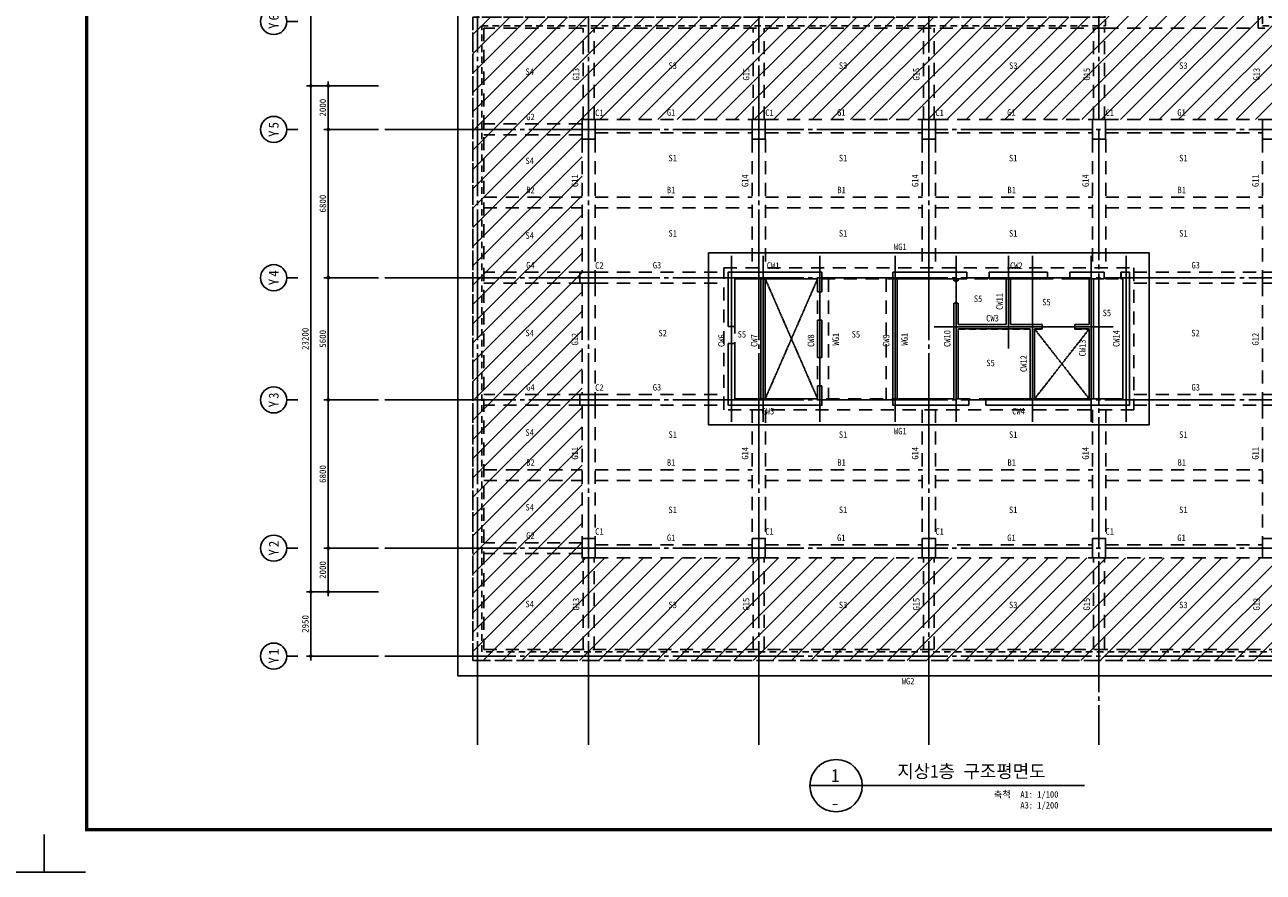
# Model space of a CAD drawing. Header units: millimetres. Extents: x 3445018 to 4174071, y -6064565 to -5122887.
# Tile 53 of 192: x 3836785 to 3893565, y -5767154 to -5728295. Entities that reach past the tile are written whole.
import ezdxf
from ezdxf.enums import TextEntityAlignment as Align

# ---------------------------------------------------------------- set-up
doc = ezdxf.new("R2010")
doc.units = ezdxf.units.MM
doc.header["$MEASUREMENT"] = 0
doc.linetypes.add('CEN', pattern=[66, 60, -2, 2, -2])
doc.linetypes.add('HID', pattern=[5, 3, -2])
doc.layers.get('0').update_dxf_attribs({"linetype": 'CONTINUOUS'})
doc.layers.get('DEFPOINTS').update_dxf_attribs({"linetype": 'CONTINUOUS'})
for name, color, linetype in [('3', 3, 'CONTINUOUS'), ('A_GE_FORM', 7, 'CONTINUOUS'), ('CEN', 13, 'CEN'), ('CEN-1', 13, 'CEN'), ('DI', 1, 'CONTINUOUS'), ('DIM', 7, 'CONTINUOUS'), ('HAT', 8, 'CONTINUOUS'), ('HI', 4, 'HID'), ('HI-B', 5, 'HID'), ('HI-G', 6, 'HID'), ('HI-WG', 6, 'HID'), ('SHEET_SD', 7, 'CONTINUOUS'), ('SY', 1, 'CONTINUOUS'), ('TE1', 3, 'CONTINUOUS'), ('TE1-B', 4, 'CONTINUOUS'), ('TE1-C', 1, 'CONTINUOUS'), ('TE1-G', 3, 'CONTINUOUS'), ('TE1-S', 5, 'CONTINUOUS'), ('TE1-W', 2, 'CONTINUOUS'), ('WA1', 2, 'CONTINUOUS')]:
    doc.layers.add(name, color=color, linetype=linetype)
doc.styles.add('GHS', font='txt')
doc.styles.add('HY울릉도 L', font='txt')
doc.styles.add('SDP-S', font='txt')
doc.styles.add('돋움체', font='txt')
doc.dimstyles.new('SMDI-3', dxfattribs={"dimtxt": 3, "dimasz": 1, "dimexe": 2, "dimexo": 3, "dimgap": 1, "dimtad": 1, "dimdsep": 46, "dimtxsty": 'HY울릉도 L', "dimblk": 'Z_DOT', "dimcen": 2.5, "dimdle": 1.5, "dimclrd": 1, "dimclre": 1, "dimclrt": 2, "dimadec": 0, "dimazin": 0, "dimtfac": 1, "dimtix": 1, "dimtmove": 2, "dimatfit": 3, "dimldrblk": 'Z_DOT', "dimfxl": 2, "dimtvp": 1, "dimtolj": 1, "dimtzin": 0, "dimarcsym": 0})

# ---------------------------------------------------------------- blocks, each defined once
blk = doc.blocks.new('B1F구초평면도')
at = {"layer": 'HI', "ltscale": 100}
for p, q in [((877833, -3319510), (877833, -3319110)), ((862033, -3331110), (862033, -3336610)), ((862233, -3331110), (862233, -3336610)), ((870883, -3331110), (870883, -3331200)), ((870883, -3331200), (871083, -3331200)), ((871083, -3331110), (871083, -3331200)), ((871473, -3331110), (871473, -3330810)), ((872493, -3331110), (872493, -3330810)), ((873283, -3331110), (873283, -3333210)), ((873483, -3331110), (873483, -3333210)), ((875173, -3331110), (875173, -3330810)), ((876193, -3331110), (876193, -3330810)), ((877083, -3331110), (877083, -3333210)), ((877283, -3331110), (877283, -3336610)), ((877773, -3330810), (877773, -3331110)), ((878543, -3330810), (878543, -3331110)), ((864633, -3331710), (864833, -3331710)), ((870883, -3332220), (870883, -3336610)), ((870883, -3332220), (871083, -3332220)), ((871083, -3332220), (871083, -3333210)), ((860533, -3333300), (860833, -3333300)), ((864833, -3333010), (864633, -3333010)), ((871083, -3333210), (873283, -3333210)), ((871083, -3333410), (871083, -3336610)), ((871083, -3333410), (874383, -3333410)), ((873483, -3333210), (874933, -3333210)), ((874383, -3333410), (874383, -3336610)), ((874583, -3333410), (874583, -3336610)), ((874583, -3333410), (874933, -3333410)), ((874933, -3333210), (874933, -3333410)), ((876433, -3333210), (877083, -3333210)), ((876433, -3333210), (876433, -3333410)), ((876433, -3333410), (877083, -3333410)), ((877083, -3333410), (877083, -3336610)), ((860533, -3334070), (860833, -3334070)), ((864633, -3334710), (864833, -3334710)), ((864833, -3336010), (864633, -3336010)), ((871573, -3336910), (871573, -3336610)), ((872343, -3336910), (872343, -3336610))]:
    blk.add_line(p, q, dxfattribs=at)
for points in [[(853933, -3312810), (885333, -3312810), (885333, -3319110)], [(853933, -3312810), (853933, -3313110)], [(853933, -3313110), (885033, -3313110), (885033, -3319510)], [(885333, -3319110), (890633, -3319110), (890633, -3348610), (848833, -3348610), (848833, -3319110), (877833, -3319110)], [(885033, -3319510), (890233, -3319510), (890233, -3348210), (849233, -3348210), (849233, -3319510), (877833, -3319510)], [(860533, -3333300), (860533, -3330810), (864833, -3330810), (864833, -3331710)], [(860833, -3333300), (860833, -3331110), (862033, -3331110)], [(862233, -3331110), (864633, -3331110), (864633, -3331710)], [(871573, -3336910), (868083, -3336910), (868083, -3330810), (871473, -3330810)], [(870883, -3336610), (868283, -3336610), (868283, -3331110), (870883, -3331110)], [(871083, -3331110), (871473, -3331110)], [(878543, -3330810), (878933, -3330810), (878933, -3336910), (872343, -3336910)], [(872493, -3330810), (875173, -3330810)], [(872493, -3331110), (873283, -3331110)], [(873483, -3331110), (875173, -3331110)], [(876193, -3330810), (877773, -3330810)], [(876193, -3331110), (877083, -3331110)], [(877283, -3331110), (877773, -3331110)], [(878543, -3331110), (878633, -3331110), (878633, -3336610), (877283, -3336610)], [(864633, -3333010), (864633, -3334710)], [(864833, -3333010), (864833, -3334710)], [(864833, -3336010), (864833, -3336910), (860533, -3336910), (860533, -3334070)], [(862033, -3336610), (860833, -3336610), (860833, -3334070)], [(864633, -3336010), (864633, -3336610), (862233, -3336610)], [(871573, -3336610), (871083, -3336610)], [(874383, -3336610), (872343, -3336610)], [(877083, -3336610), (874583, -3336610)]]:
    blk.add_lwpolyline(points, dxfattribs=at)
for points in [[(853833, -3324710), (854433, -3324710), (854433, -3323810), (853833, -3323810)], [(861633, -3324710), (862233, -3324710), (862233, -3323810), (861633, -3323810)], [(869433, -3324710), (870033, -3324710), (870033, -3323810), (869433, -3323810)], [(877233, -3324710), (877833, -3324710), (877833, -3323810), (877233, -3323810)], [(885033, -3324710), (885633, -3324710), (885633, -3323810), (885033, -3323810)], [(853733, -3330810), (853733, -3331310), (854433, -3331310), (854433, -3330810)], [(885733, -3330810), (885733, -3331310), (885033, -3331310), (885033, -3330810)], [(853733, -3336410), (853733, -3336910), (854433, -3336910), (854433, -3336410)], [(885733, -3336410), (885733, -3336910), (885033, -3336910), (885033, -3336410)], [(853833, -3343910), (854433, -3343910), (854433, -3343010), (853833, -3343010)], [(861633, -3343910), (862233, -3343910), (862233, -3343010), (861633, -3343010)], [(869433, -3343910), (870033, -3343910), (870033, -3343010), (869433, -3343010)], [(877233, -3343910), (877833, -3343910), (877833, -3343010), (877233, -3343010)], [(885033, -3343910), (885633, -3343910), (885633, -3343010), (885033, -3343010)]]:
    blk.add_lwpolyline(points, close=True, dxfattribs=at)
blk = doc.blocks.new('sheet _서영')
at = {"layer": 'A_GE_FORM'}
for p, q in [((-362689.99, -1059041.18), (-362689.99, -1059058.43)), ((-362689.99, -1059041.18), (-362689.99, -1059058.43)), ((-361848.99, -1059041.18), (-361848.99, -1059058.43)), ((-362689.99, -1059058.43), (-362670.99, -1059058.43)), ((-361848.99, -1059058.43), (-361867.99, -1059058.43))]:
    blk.add_line(p, q, dxfattribs=at)
at = {"layer": 'A_GE_FORM', "const_width": 1.5}
blk.add_lwpolyline([(-361868.49, -1059038.93), (-362670.49, -1059038.93), (-362670.49, -1058483.93), (-361868.49, -1058483.93)], close=True, dxfattribs=at)
blk = doc.blocks.new('Z_DOT')
at = {"layer": 'DIM', "color": 1, "ltscale": 3}
for p, q in [((-2, 0), (2, 0)), ((0, -2), (0, 2))]:
    blk.add_line(p, q, dxfattribs=at)
for radius in [0.5, 0.25]:
    blk.add_circle((0, 0), radius, dxfattribs=at)
blk = doc.blocks.new('*D343')
at = {"layer": 'DEFPOINTS', "color": 0, "ltscale": 3, "transparency": 16777216}
for p in [(3849899, -5731095), (3853299, -5731095), (3853299, -5754295)]:
    blk.add_point(p, dxfattribs=at)
at = {"layer": 'DIM', "color": 1, "lineweight": -2, "ltscale": 3, "transparency": 16777216}
for p, q in [((3852999, -5731095), (3849699, -5731095)), ((3849899, -5754195), (3849899, -5731195)), ((3852999, -5754295), (3849699, -5754295))]:
    blk.add_line(p, q, dxfattribs=at)
at = {"layer": 'DIM', "color": 1, "lineweight": -2, "ltscale": 3, "transparency": 16777216, "xscale": 100, "yscale": 100, "zscale": 100}
for p, rotation in [((3849899, -5731095), 90), ((3849899, -5754295), 270)]:
    blk.add_blockref('Z_DOT', p, dxfattribs=dict(at, rotation=rotation))
at = {"layer": 'DIM', "color": 2, "ltscale": 3, "transparency": 16777216, "insert": (3849649, -5742695), "char_height": 300, "attachment_point": 5, "rotation": 90, "style": 'SDP-S'}
blk.add_mtext('\\A1;23200', dxfattribs=at)
blk = doc.blocks.new('*D344')
at = {"layer": 'DEFPOINTS', "color": 0, "ltscale": 3, "transparency": 16777216}
for p in [(3853299, -5721745), (3849899, -5731095), (3853299, -5731095)]:
    blk.add_point(p, dxfattribs=at)
at = {"layer": 'DIM', "color": 1, "lineweight": -2, "ltscale": 3, "transparency": 16777216}
for p, q in [((3852999, -5721745), (3849699, -5721745)), ((3849899, -5721845), (3849899, -5730995)), ((3852999, -5731095), (3849699, -5731095))]:
    blk.add_line(p, q, dxfattribs=at)
at = {"layer": 'DIM', "color": 1, "lineweight": -2, "ltscale": 3, "transparency": 16777216, "xscale": 100, "yscale": 100, "zscale": 100}
for p, rotation in [((3849899, -5721745), 90), ((3849899, -5731095), 270)]:
    blk.add_blockref('Z_DOT', p, dxfattribs=dict(at, rotation=rotation))
at = {"layer": 'DIM', "color": 2, "ltscale": 3, "transparency": 16777216, "insert": (3849649, -5726420), "char_height": 300, "attachment_point": 5, "rotation": 90, "style": 'SDP-S'}
blk.add_mtext('\\A1;9350', dxfattribs=at)
blk = doc.blocks.new('CCS111')
blk.add_line((0, 8), (0, 3))
blk.add_circle((0, 14), 6)
at = {"color": 3, "style": 'GHS'}
for tag, p in [('X', (-2.45, 14.02)), ('1', (1.44, 14.02))]:
    blk.add_attdef(tag, text='', height=4.5, dxfattribs=at).set_placement(p, align=Align.MIDDLE_CENTER)
blk = doc.blocks.new('*D345')
at = {"layer": 'DEFPOINTS', "color": 0, "ltscale": 3, "transparency": 16777216}
for p in [(3853299, -5731095), (3850699, -5733095), (3853299, -5733095)]:
    blk.add_point(p, dxfattribs=at)
at = {"layer": 'DIM', "color": 1, "lineweight": -2, "ltscale": 3, "transparency": 16777216}
for p, q in [((3852999, -5731095), (3850499, -5731095)), ((3850699, -5731195), (3850699, -5732995)), ((3852999, -5733095), (3850499, -5733095))]:
    blk.add_line(p, q, dxfattribs=at)
at = {"layer": 'DIM', "color": 1, "lineweight": -2, "ltscale": 3, "transparency": 16777216, "xscale": 100, "yscale": 100, "zscale": 100}
for p, rotation in [((3850699, -5731095), 90), ((3850699, -5733095), 270)]:
    blk.add_blockref('Z_DOT', p, dxfattribs=dict(at, rotation=rotation))
at = {"layer": 'DIM', "color": 2, "ltscale": 3, "transparency": 16777216, "insert": (3850449, -5732095), "char_height": 300, "attachment_point": 5, "rotation": 90, "style": 'SDP-S'}
blk.add_mtext('\\A1;2000', dxfattribs=at)
blk = doc.blocks.new('*D346')
at = {"layer": 'DEFPOINTS', "color": 0, "ltscale": 3, "transparency": 16777216}
for p in [(3853299, -5733095), (3850699, -5739895), (3853299, -5739895)]:
    blk.add_point(p, dxfattribs=at)
at = {"layer": 'DIM', "color": 1, "lineweight": -2, "ltscale": 3, "transparency": 16777216}
for p, q in [((3852999, -5733095), (3850499, -5733095)), ((3850699, -5733195), (3850699, -5739795)), ((3852999, -5739895), (3850499, -5739895))]:
    blk.add_line(p, q, dxfattribs=at)
at = {"layer": 'DIM', "color": 1, "lineweight": -2, "ltscale": 3, "transparency": 16777216, "xscale": 100, "yscale": 100, "zscale": 100}
for p, rotation in [((3850699, -5733095), 90), ((3850699, -5739895), 270)]:
    blk.add_blockref('Z_DOT', p, dxfattribs=dict(at, rotation=rotation))
at = {"layer": 'DIM', "color": 2, "ltscale": 3, "transparency": 16777216, "insert": (3850449, -5736495), "char_height": 300, "attachment_point": 5, "rotation": 90, "style": 'SDP-S'}
blk.add_mtext('\\A1;6800', dxfattribs=at)
blk = doc.blocks.new('*D347')
at = {"layer": 'DEFPOINTS', "color": 0, "ltscale": 3, "transparency": 16777216}
for p in [(3853299, -5739895), (3850699, -5745495), (3853299, -5745495)]:
    blk.add_point(p, dxfattribs=at)
at = {"layer": 'DIM', "color": 1, "lineweight": -2, "ltscale": 3, "transparency": 16777216}
for p, q in [((3852999, -5739895), (3850499, -5739895)), ((3850699, -5739995), (3850699, -5745395)), ((3852999, -5745495), (3850499, -5745495))]:
    blk.add_line(p, q, dxfattribs=at)
at = {"layer": 'DIM', "color": 1, "lineweight": -2, "ltscale": 3, "transparency": 16777216, "xscale": 100, "yscale": 100, "zscale": 100}
for p, rotation in [((3850699, -5739895), 90), ((3850699, -5745495), 270)]:
    blk.add_blockref('Z_DOT', p, dxfattribs=dict(at, rotation=rotation))
at = {"layer": 'DIM', "color": 2, "ltscale": 3, "transparency": 16777216, "insert": (3850449, -5742695), "char_height": 300, "attachment_point": 5, "rotation": 90, "style": 'SDP-S'}
blk.add_mtext('\\A1;5600', dxfattribs=at)
blk = doc.blocks.new('*D348')
at = {"layer": 'DEFPOINTS', "color": 0, "ltscale": 3, "transparency": 16777216}
for p in [(3853299, -5745495), (3850699, -5752295), (3853299, -5752295)]:
    blk.add_point(p, dxfattribs=at)
at = {"layer": 'DIM', "color": 1, "lineweight": -2, "ltscale": 3, "transparency": 16777216}
for p, q in [((3852999, -5745495), (3850499, -5745495)), ((3850699, -5745595), (3850699, -5752195)), ((3852999, -5752295), (3850499, -5752295))]:
    blk.add_line(p, q, dxfattribs=at)
at = {"layer": 'DIM', "color": 1, "lineweight": -2, "ltscale": 3, "transparency": 16777216, "xscale": 100, "yscale": 100, "zscale": 100}
for p, rotation in [((3850699, -5745495), 90), ((3850699, -5752295), 270)]:
    blk.add_blockref('Z_DOT', p, dxfattribs=dict(at, rotation=rotation))
at = {"layer": 'DIM', "color": 2, "ltscale": 3, "transparency": 16777216, "insert": (3850449, -5748895), "char_height": 300, "attachment_point": 5, "rotation": 90, "style": 'SDP-S'}
blk.add_mtext('\\A1;6800', dxfattribs=at)
blk = doc.blocks.new('*D349')
at = {"layer": 'DEFPOINTS', "color": 0, "ltscale": 3, "transparency": 16777216}
for p in [(3853299, -5752295), (3850699, -5754295), (3853299, -5754295)]:
    blk.add_point(p, dxfattribs=at)
at = {"layer": 'DIM', "color": 1, "lineweight": -2, "ltscale": 3, "transparency": 16777216}
for p, q in [((3852999, -5752295), (3850499, -5752295)), ((3850699, -5752395), (3850699, -5754195)), ((3852999, -5754295), (3850499, -5754295))]:
    blk.add_line(p, q, dxfattribs=at)
at = {"layer": 'DIM', "color": 1, "lineweight": -2, "ltscale": 3, "transparency": 16777216, "xscale": 100, "yscale": 100, "zscale": 100}
for p, rotation in [((3850699, -5752295), 90), ((3850699, -5754295), 270)]:
    blk.add_blockref('Z_DOT', p, dxfattribs=dict(at, rotation=rotation))
at = {"layer": 'DIM', "color": 2, "ltscale": 3, "transparency": 16777216, "insert": (3850449, -5753295), "char_height": 300, "attachment_point": 5, "rotation": 90, "style": 'SDP-S'}
blk.add_mtext('\\A1;2000', dxfattribs=at)
blk = doc.blocks.new('*D350')
at = {"layer": 'DEFPOINTS', "color": 0, "ltscale": 3, "transparency": 16777216}
for p in [(3849899, -5754295), (3853299, -5754295), (3853299, -5757245)]:
    blk.add_point(p, dxfattribs=at)
at = {"layer": 'DIM', "color": 1, "lineweight": -2, "ltscale": 3, "transparency": 16777216}
for p, q in [((3852999, -5754295), (3849699, -5754295)), ((3849899, -5757145), (3849899, -5754395)), ((3852999, -5757245), (3849699, -5757245))]:
    blk.add_line(p, q, dxfattribs=at)
at = {"layer": 'DIM', "color": 1, "lineweight": -2, "ltscale": 3, "transparency": 16777216, "xscale": 100, "yscale": 100, "zscale": 100}
for p, rotation in [((3849899, -5754295), 90), ((3849899, -5757245), 270)]:
    blk.add_blockref('Z_DOT', p, dxfattribs=dict(at, rotation=rotation))
at = {"layer": 'DIM', "color": 2, "ltscale": 3, "transparency": 16777216, "insert": (3849649, -5755770), "char_height": 300, "attachment_point": 5, "rotation": 90, "style": 'SDP-S'}
blk.add_mtext('\\A1;2950', dxfattribs=at)

msp = doc.modelspace()

# ---------------------------------------------------------------- hatches: boundary and pattern name
at = {"layer": 'HAT', "ltscale": 200}
h = msp.add_hatch(dxfattribs=at)
h.set_pattern_fill('ANSI31', color=256, scale=5000)
h.set_pattern_definition([(45, (0, -151506.5), (-441.94174, 441.94174), [])])
h.paths.add_polyline_path([(3899134.289, -5727944.861), (3893834.289, -5727944.861), (3893834.289, -5721644.861), (3885784.289, -5721644.861), (3885784.289, -5727944.861), (3857334.289, -5727944.861), (3857334.289, -5757444.861), (3899134.289, -5757444.861)])
h.paths.add_polyline_path([(3862334.289, -5732644.861), (3894134.289, -5732644.861), (3894134.289, -5752744.861), (3862334.289, -5752744.861)], flags=16)

# ---------------------------------------------------------------- linework, layer by layer
at = {"layer": 'CEN', "ltscale": 100}
for p, q in [((3857534.289, -5716959.386), (3857534.289, -5761307.826)), ((3862634.289, -5716959.386), (3862634.289, -5761307.826)), ((3870434.289, -5716959.386), (3870434.289, -5761307.826)), ((3878234.289, -5716959.386), (3878234.289, -5761307.826)), ((3886034.289, -5716959.386), (3886034.289, -5732644.861)), ((3853298.874, -5733094.861), (3904157.54, -5733094.861)), ((3886034.289, -5733094.861), (3886034.289, -5761307.826)), ((3853298.874, -5739894.861), (3904157.54, -5739894.861)), ((3853298.874, -5745494.861), (3904157.54, -5745494.861)), ((3853298.874, -5752294.861), (3904157.54, -5752294.861)), ((3853298.874, -5757244.861), (3904157.54, -5757244.861))]:
    msp.add_line(p, q, dxfattribs=at)
at = {"layer": 'CEN-1'}
for p, q in [((3869184.289, -5738894.861), (3869184.289, -5746494.861)), ((3870634.289, -5738894.861), (3870634.289, -5746494.861)), ((3873234.289, -5738894.861), (3873234.289, -5746494.861)), ((3876684.289, -5738894.861), (3876684.289, -5746494.861)), ((3879484.289, -5738894.861), (3879484.289, -5746494.861)), ((3881884.289, -5738894.861), (3881884.289, -5743144.861)), ((3882984.289, -5738894.861), (3882984.289, -5746494.861)), ((3885684.289, -5738894.861), (3885684.289, -5746494.861)), ((3887284.289, -5738894.861), (3887284.289, -5746494.861)), ((3870734.289, -5739944.861), (3873134.289, -5745444.861)), ((3873134.289, -5739944.861), (3870734.289, -5745444.861)), ((3878484.289, -5742144.861), (3886684.289, -5742144.861)), ((3883084.289, -5742244.861), (3885584.289, -5745444.861)), ((3885584.289, -5742244.861), (3883084.289, -5745444.861))]:
    msp.add_line(p, q, dxfattribs=at)
at = {"layer": 'HI-B', "ltscale": 200}
for p, q in [((3857834.289, -5736194.861), (3862334.289, -5736194.861)), ((3862934.289, -5736194.861), (3870134.289, -5736194.861)), ((3870746.427, -5736194.861), (3877946.427, -5736194.861)), ((3878546.427, -5736194.861), (3885746.427, -5736194.861)), ((3886346.427, -5736194.861), (3893546.427, -5736194.861)), ((3857834.289, -5736694.861), (3862334.289, -5736694.861)), ((3862934.289, -5736694.861), (3870134.289, -5736694.861)), ((3870746.427, -5736694.861), (3877946.427, -5736694.861)), ((3878546.427, -5736694.861), (3885746.427, -5736694.861)), ((3886346.427, -5736694.861), (3893546.427, -5736694.861)), ((3857834.289, -5748694.861), (3862334.289, -5748694.861)), ((3862934.289, -5748694.861), (3870134.289, -5748694.861)), ((3870746.427, -5748694.861), (3877946.427, -5748694.861)), ((3878546.427, -5748694.861), (3885746.427, -5748694.861)), ((3886346.427, -5748694.861), (3893546.427, -5748694.861)), ((3857834.289, -5749194.861), (3862334.289, -5749194.861)), ((3862934.289, -5749194.861), (3870134.289, -5749194.861)), ((3870746.427, -5749194.861), (3877946.427, -5749194.861)), ((3878546.427, -5749194.861), (3885746.427, -5749194.861)), ((3886346.427, -5749194.861), (3893546.427, -5749194.861))]:
    msp.add_line(p, q, dxfattribs=at)
at = {"layer": 'HI-G', "ltscale": 200}
for p, q in [((3862384.289, -5732644.861), (3862384.289, -5728444.861)), ((3862884.289, -5732644.861), (3862884.289, -5728444.861)), ((3870184.29, -5732644.862), (3870184.29, -5728444.862)), ((3870684.29, -5732644.862), (3870684.29, -5728444.862)), ((3877984.289, -5732644.861), (3877984.289, -5728444.861)), ((3878484.289, -5732644.861), (3878484.289, -5728444.861)), ((3885784.289, -5732644.861), (3885784.289, -5728444.861)), ((3886284.289, -5732644.861), (3886284.289, -5728444.861)), ((3886334.289, -5728444.861), (3893334.289, -5728444.861)), ((3862334.289, -5732844.861), (3857834.289, -5732844.861)), ((3862934.289, -5732644.861), (3870134.289, -5732644.861)), ((3870734.289, -5732644.861), (3877934.289, -5732644.861)), ((3878534.289, -5732644.861), (3885734.289, -5732644.861)), ((3886334.289, -5732644.861), (3893534.289, -5732644.861)), ((3862334.289, -5733344.861), (3857834.289, -5733344.861)), ((3862334.289, -5733544.861), (3862334.289, -5739644.861)), ((3862934.289, -5733244.861), (3870134.289, -5733244.861)), ((3862934.289, -5733544.861), (3862934.289, -5739644.861)), ((3870134.289, -5733544.861), (3870134.289, -5739444.861)), ((3870734.289, -5733244.861), (3877934.289, -5733244.861)), ((3870746.427, -5733544.861), (3870746.427, -5739444.861)), ((3877934.289, -5733544.86), (3877934.289, -5739444.86)), ((3878534.289, -5733244.861), (3885734.289, -5733244.861)), ((3878546.427, -5733544.86), (3878546.427, -5739444.86)), ((3885734.289, -5733544.861), (3885734.289, -5739444.861)), ((3886334.289, -5733244.861), (3893534.289, -5733244.861)), ((3886346.427, -5733544.861), (3886346.427, -5739444.861)), ((3893534.289, -5733544.861), (3893534.289, -5739644.861)), ((3862334.289, -5739644.861), (3857834.289, -5739644.861)), ((3862934.289, -5739644.861), (3868834.289, -5739644.861)), ((3887634.289, -5739644.861), (3893534.289, -5739644.861)), ((3862334.289, -5740144.861), (3857834.289, -5740144.861)), ((3862334.289, -5740144.861), (3862334.289, -5745244.861)), ((3862934.289, -5740144.861), (3862934.289, -5745244.861)), ((3862934.289, -5740144.861), (3868834.289, -5740144.861)), ((3887634.289, -5740144.861), (3893534.289, -5740144.861)), ((3893534.289, -5740144.861), (3893534.289, -5745244.861)), ((3862334.289, -5745244.861), (3857834.289, -5745244.861)), ((3862934.289, -5745244.861), (3868834.289, -5745244.861)), ((3887634.289, -5745244.861), (3893534.289, -5745244.861)), ((3862334.289, -5745744.861), (3857834.289, -5745744.861)), ((3862334.289, -5745744.861), (3862334.289, -5751844.861)), ((3862934.289, -5745744.861), (3862934.289, -5751844.861)), ((3862934.289, -5745744.861), (3868834.289, -5745744.861)), ((3870134.289, -5745944.861), (3870134.289, -5751844.861)), ((3870746.427, -5745944.861), (3870746.427, -5751844.861)), ((3877934.29, -5745944.863), (3877934.29, -5751844.863)), ((3878546.428, -5745944.863), (3878546.428, -5751844.863)), ((3885734.29, -5745944.862), (3885734.29, -5751844.862)), ((3886346.428, -5745944.862), (3886346.428, -5751844.862)), ((3887634.289, -5745744.861), (3893534.289, -5745744.861)), ((3893534.289, -5745744.861), (3893534.289, -5751844.861)), ((3862334.289, -5752044.861), (3857834.289, -5752044.861)), ((3862934.289, -5752144.861), (3870134.289, -5752144.861)), ((3870734.289, -5752144.861), (3877934.289, -5752144.861)), ((3878534.289, -5752144.861), (3885734.289, -5752144.861)), ((3886334.289, -5752144.861), (3893534.289, -5752144.861)), ((3862334.289, -5752544.861), (3857834.289, -5752544.861)), ((3862384.289, -5756944.861), (3862384.289, -5752744.861)), ((3862884.289, -5756944.861), (3862884.289, -5752744.861)), ((3862934.289, -5752744.861), (3870134.289, -5752744.861)), ((3870184.289, -5756944.861), (3870184.289, -5752744.861)), ((3870684.289, -5756944.861), (3870684.289, -5752744.861)), ((3870734.289, -5752744.861), (3877934.289, -5752744.861)), ((3877984.289, -5756944.861), (3877984.289, -5752744.861)), ((3878484.289, -5756944.861), (3878484.289, -5752744.861)), ((3878534.289, -5752744.861), (3885734.289, -5752744.861)), ((3885784.289, -5756944.861), (3885784.289, -5752744.861)), ((3886284.289, -5756944.861), (3886284.289, -5752744.861)), ((3886334.289, -5752744.861), (3893534.289, -5752744.861))]:
    msp.add_line(p, q, dxfattribs=at)
at = {"layer": 'HI-WG', "ltscale": 200}
for p, q in [((3873134.289, -5739944.861), (3873134.289, -5745444.861)), ((3873634.289, -5739944.861), (3873634.289, -5745444.861)), ((3876284.289, -5739944.861), (3876284.289, -5745444.861)), ((3876784.289, -5739944.861), (3876784.289, -5745444.861))]:
    msp.add_line(p, q, dxfattribs=at)
for points in [[(3886334.289, -5727944.861), (3857334.289, -5727944.861), (3857334.289, -5757444.861), (3899134.289, -5757444.861), (3899134.289, -5727944.861), (3893834.289, -5727944.861), (3893834.289, -5721644.861), (3885784.289, -5721644.861)], [(3886334.289, -5728444.861), (3857834.289, -5728444.861), (3857834.289, -5756944.861), (3898634.289, -5756944.861), (3898634.289, -5728444.861), (3893334.289, -5728444.861), (3893334.289, -5722144.861), (3885784.289, -5722144.861)]]:
    msp.add_lwpolyline(points, dxfattribs=at)
for points in [[(3868834.289, -5739444.861), (3887634.289, -5739444.861), (3887634.289, -5745944.861), (3868834.289, -5745944.861)], [(3869334.289, -5739944.861), (3887134.289, -5739944.861), (3887134.289, -5745444.861), (3869334.289, -5745444.861)]]:
    msp.add_lwpolyline(points, close=True, dxfattribs=at)
at = {"layer": 'SY'}
msp.add_line((3872782.551, -5763184.339), (3885377.532, -5763184.339), dxfattribs=at)
at = {"layer": 'SY', "ltscale": 1000}
msp.add_lwpolyline([(3893834.289, -5727944.861), (3894534.289, -5727244.861), (3899834.289, -5727244.861), (3899834.289, -5758144.861), (3856634.289, -5758144.861), (3856634.289, -5727244.861), (3885634.289, -5727244.861), (3886334.289, -5727944.861)], dxfattribs=at)
msp.add_lwpolyline([(3868134.289, -5738744.861), (3888334.289, -5738744.861), (3888334.289, -5746644.861), (3868134.289, -5746644.861)], close=True, dxfattribs=at)
at = {"layer": 'SY'}
msp.add_circle((3873982.551, -5763184.339), 1200, dxfattribs=at)
at = {"layer": 'WA1'}
for p, q in [((3879974.289, -5739944.861), (3879974.289, -5739644.861)), ((3880994.289, -5739944.861), (3880994.289, -5739644.861)), ((3883674.289, -5739944.861), (3883674.289, -5739644.861)), ((3884694.289, -5739944.861), (3884694.289, -5739644.861)), ((3886274.289, -5739644.861), (3886274.289, -5739944.861)), ((3887044.289, -5739644.861), (3887044.289, -5739944.861)), ((3870534.289, -5739944.861), (3870534.289, -5745444.861)), ((3870734.289, -5739944.861), (3870734.289, -5745444.861)), ((3879384.289, -5739944.861), (3879384.289, -5740034.861)), ((3879384.289, -5740034.861), (3879584.289, -5740034.861)), ((3879584.289, -5739944.861), (3879584.289, -5740034.861)), ((3881784.289, -5739944.861), (3881784.289, -5742044.861)), ((3881984.289, -5739944.861), (3881984.289, -5742044.861)), ((3885584.289, -5739944.861), (3885584.289, -5742044.861)), ((3885784.289, -5739944.861), (3885784.289, -5745444.861)), ((3873134.289, -5740544.861), (3873334.289, -5740544.861)), ((3879384.289, -5741054.861), (3879384.289, -5745444.861)), ((3879384.289, -5741054.861), (3879584.289, -5741054.861)), ((3879584.289, -5741054.861), (3879584.289, -5742044.861)), ((3869034.289, -5742134.861), (3869334.289, -5742134.861)), ((3873334.289, -5741844.861), (3873134.289, -5741844.861)), ((3879584.289, -5742044.861), (3881784.289, -5742044.861)), ((3881984.289, -5742044.861), (3883434.542, -5742044.861)), ((3883434.542, -5742044.861), (3883434.542, -5742244.863)), ((3884934.542, -5742044.861), (3885584.289, -5742044.861)), ((3884934.542, -5742044.861), (3884934.542, -5742244.861)), ((3879584.289, -5742244.861), (3879584.289, -5745444.861)), ((3879584.289, -5742244.861), (3882884.289, -5742244.861)), ((3882884.289, -5742244.861), (3882884.289, -5745444.861)), ((3883084.289, -5742244.861), (3883084.289, -5745444.861)), ((3883084.289, -5742244.861), (3883434.542, -5742244.861)), ((3884934.542, -5742244.861), (3885584.289, -5742244.861)), ((3885584.289, -5742244.861), (3885584.289, -5745444.861)), ((3869034.289, -5742904.861), (3869334.289, -5742904.861)), ((3873134.289, -5743544.861), (3873334.289, -5743544.861)), ((3873334.289, -5744844.861), (3873134.289, -5744844.861)), ((3880074.289, -5745744.861), (3880074.289, -5745444.861)), ((3880844.289, -5745744.861), (3880844.289, -5745444.861))]:
    msp.add_line(p, q, dxfattribs=at)
for points in [[(3862334.289, -5733544.861), (3862934.289, -5733544.861), (3862934.289, -5732644.861), (3862334.289, -5732644.861)], [(3870134.289, -5733544.861), (3870734.289, -5733544.861), (3870734.289, -5732644.861), (3870134.289, -5732644.861)], [(3877934.289, -5733544.861), (3878534.289, -5733544.861), (3878534.289, -5732644.861), (3877934.289, -5732644.861)], [(3885734.289, -5733544.861), (3886334.289, -5733544.861), (3886334.289, -5732644.861), (3885734.289, -5732644.861)], [(3893534.289, -5733544.861), (3894134.289, -5733544.861), (3894134.289, -5732644.861), (3893534.289, -5732644.861)], [(3862234.289, -5739644.861), (3862234.289, -5740144.861), (3862934.289, -5740144.861), (3862934.289, -5739644.861)], [(3894234.289, -5739644.861), (3894234.289, -5740144.861), (3893534.289, -5740144.861), (3893534.289, -5739644.861)], [(3862234.289, -5745244.861), (3862234.289, -5745744.861), (3862934.289, -5745744.861), (3862934.289, -5745244.861)], [(3894234.289, -5745244.861), (3894234.289, -5745744.861), (3893534.289, -5745744.861), (3893534.289, -5745244.861)], [(3862334.289, -5751844.861), (3862934.289, -5751844.861), (3862934.289, -5752744.861), (3862334.289, -5752744.861)], [(3870134.289, -5751844.861), (3870734.289, -5751844.861), (3870734.289, -5752744.861), (3870134.289, -5752744.861)], [(3877934.289, -5751844.861), (3878534.289, -5751844.861), (3878534.289, -5752744.861), (3877934.289, -5752744.861)], [(3885734.289, -5751844.861), (3886334.289, -5751844.861), (3886334.289, -5752744.861), (3885734.289, -5752744.861)], [(3893534.289, -5751844.861), (3894134.289, -5751844.861), (3894134.289, -5752744.861), (3893534.289, -5752744.861)]]:
    msp.add_lwpolyline(points, close=True, dxfattribs=at)
for points in [[(3869034.289, -5742134.861), (3869034.289, -5739644.861), (3873334.289, -5739644.861), (3873334.289, -5740544.861)], [(3880074.289, -5745744.861), (3876584.289, -5745744.861), (3876584.289, -5739644.861), (3879974.289, -5739644.861)], [(3887044.289, -5739644.861), (3887434.289, -5739644.861), (3887434.289, -5745744.861), (3880844.289, -5745744.861)], [(3880994.289, -5739644.861), (3883674.289, -5739644.861)], [(3884694.289, -5739644.861), (3886274.289, -5739644.861)], [(3869334.289, -5742134.861), (3869334.289, -5739944.861), (3870534.289, -5739944.861)], [(3870734.289, -5739944.861), (3873134.289, -5739944.861), (3873134.289, -5740544.861)], [(3879384.289, -5745444.861), (3876784.289, -5745444.861), (3876784.289, -5739944.861), (3879384.289, -5739944.861)], [(3879584.289, -5739944.861), (3879974.289, -5739944.861)], [(3880994.289, -5739944.861), (3881784.289, -5739944.861)], [(3881984.289, -5739944.861), (3883674.289, -5739944.861)], [(3884694.289, -5739944.861), (3885584.289, -5739944.861)], [(3885784.289, -5739944.861), (3886274.289, -5739944.861)], [(3887044.289, -5739944.861), (3887134.289, -5739944.861), (3887134.289, -5745444.861), (3885784.289, -5745444.861)], [(3873134.289, -5741844.861), (3873134.289, -5743544.861)], [(3873334.289, -5741844.861), (3873334.289, -5743544.861)], [(3873334.289, -5744844.861), (3873334.289, -5745744.861), (3869034.289, -5745744.861), (3869034.289, -5742904.861)], [(3870534.289, -5745444.861), (3869334.289, -5745444.861), (3869334.289, -5742904.861)], [(3873134.289, -5744844.861), (3873134.289, -5745444.861), (3870734.289, -5745444.861)], [(3880074.289, -5745444.861), (3879584.289, -5745444.861)], [(3882884.289, -5745444.861), (3880844.289, -5745444.861)], [(3885584.289, -5745444.861), (3883084.289, -5745444.861)]]:
    msp.add_lwpolyline(points, dxfattribs=at)

# ---------------------------------------------------------------- block references
at = {"layer": '3', "xscale": 100, "yscale": 100, "zscale": 100}
for p in [(40022570.4, 100138689.784), (40106670.4, 100138689.784)]:
    msp.add_blockref('sheet _서영', p, dxfattribs=at)
at = {"layer": 'DI'}
ref = msp.add_blockref('CCS111', (3849598.874, -5728144.861), dxfattribs=dict(at, xscale=100, yscale=100, zscale=100, rotation=90))
ref.add_attrib('1', '6', dxfattribs={"layer": '0', "color": 3, "height": 450, "rotation": 90, "style": '돋움체'}).set_placement((3848198.079, -5727951.112), align=Align.MIDDLE_CENTER)
ref.add_attrib('X', 'Y', dxfattribs={"layer": '0', "color": 3, "height": 450, "rotation": 90, "style": '돋움체'}).set_placement((3848197.083, -5728340.066), align=Align.MIDDLE_CENTER)
ref = msp.add_blockref('CCS111', (3849598.874, -5733094.861), dxfattribs=dict(at, xscale=100, yscale=100, zscale=100, rotation=90))
ref.add_attrib('1', '5', dxfattribs={"layer": '0', "color": 3, "height": 450, "rotation": 90, "style": '돋움체'}).set_placement((3848198.079, -5732901.112), align=Align.MIDDLE_CENTER)
ref.add_attrib('X', 'Y', dxfattribs={"layer": '0', "color": 3, "height": 450, "rotation": 90, "style": '돋움체'}).set_placement((3848197.083, -5733290.066), align=Align.MIDDLE_CENTER)
ref = msp.add_blockref('CCS111', (3849598.874, -5739894.861), dxfattribs=dict(at, xscale=100, yscale=100, zscale=100, rotation=90))
ref.add_attrib('1', '4', dxfattribs={"layer": '0', "color": 3, "height": 450, "rotation": 90, "style": '돋움체'}).set_placement((3848198.079, -5739701.112), align=Align.MIDDLE_CENTER)
ref.add_attrib('X', 'Y', dxfattribs={"layer": '0', "color": 3, "height": 450, "rotation": 90, "style": '돋움체'}).set_placement((3848197.083, -5740090.066), align=Align.MIDDLE_CENTER)
ref = msp.add_blockref('CCS111', (3849598.874, -5745494.861), dxfattribs=dict(at, xscale=100, yscale=100, zscale=100, rotation=90))
ref.add_attrib('1', '3', dxfattribs={"layer": '0', "color": 3, "height": 450, "rotation": 90, "style": '돋움체'}).set_placement((3848198.079, -5745301.112), align=Align.MIDDLE_CENTER)
ref.add_attrib('X', 'Y', dxfattribs={"layer": '0', "color": 3, "height": 450, "rotation": 90, "style": '돋움체'}).set_placement((3848197.083, -5745690.066), align=Align.MIDDLE_CENTER)
ref = msp.add_blockref('CCS111', (3849598.874, -5752294.861), dxfattribs=dict(at, xscale=100, yscale=100, zscale=100, rotation=90))
ref.add_attrib('1', '2', dxfattribs={"layer": '0', "color": 3, "height": 450, "rotation": 90, "style": '돋움체'}).set_placement((3848198.079, -5752101.112), align=Align.MIDDLE_CENTER)
ref.add_attrib('X', 'Y', dxfattribs={"layer": '0', "color": 3, "height": 450, "rotation": 90, "style": '돋움체'}).set_placement((3848197.083, -5752490.066), align=Align.MIDDLE_CENTER)
ref = msp.add_blockref('CCS111', (3849598.874, -5757244.861), dxfattribs=dict(at, xscale=100, yscale=100, zscale=100, rotation=90))
ref.add_attrib('1', '1', dxfattribs={"layer": '0', "color": 3, "height": 450, "rotation": 90, "style": '돋움체'}).set_placement((3848198.079, -5757051.112), align=Align.MIDDLE_CENTER)
ref.add_attrib('X', 'Y', dxfattribs={"layer": '0', "color": 3, "height": 450, "rotation": 90, "style": '돋움체'}).set_placement((3848197.083, -5757440.066), align=Align.MIDDLE_CENTER)
at = {"layer": 'HI'}
msp.add_blockref('B1F구초평면도', (3008501.67, -2408834.939), dxfattribs=at)

# ---------------------------------------------------------------- texts
at = {"layer": 'SHEET_SD', "color": 3, "style": '돋움체'}
for s, p in [('1', (3873946.968, -5762717.674)), ('-', (3873941.475, -5763978.248))]:
    msp.add_text(s, height=600, dxfattribs=at).set_placement(p, align=Align.MIDDLE)
at = {"layer": 'TE1', "linetype": 'Continuous', "style": '돋움체'}
msp.add_text('지상1층 구조평면도', height=600, dxfattribs=at).set_placement((3876787.246, -5763002.93), align=Align.BOTTOM_LEFT)
for s, p in [('축척', (3881986.443, -5763822.789)), ('A1: 1/100', (3884175.146, -5763822.789)), ('A3: 1/200', (3884175.146, -5764322.789))]:
    msp.add_text(s, height=300, dxfattribs=at).set_placement(p, align=Align.BOTTOM_RIGHT)
at = {"layer": 'TE1-B', "style": '돋움체'}
for s, p in [('B2', (3859776.323, -5736017.506)), ('B1', (3866226.323, -5736017.506)), ('B1', (3874038.461, -5736017.506)), ('B1', (3881838.461, -5736017.506)), ('B1', (3889638.461, -5736017.506)), ('B2', (3859776.323, -5748517.506)), ('B1', (3866226.323, -5748517.506)), ('B1', (3874038.461, -5748517.506)), ('B1', (3881838.461, -5748517.506)), ('B1', (3889638.461, -5748517.506))]:
    msp.add_text(s, height=300, dxfattribs=at).set_placement(p)
at = {"layer": 'TE1-C', "style": '돋움체'}
for s, p in [('C1', (3862935.236, -5732479.984)), ('C1', (3870735.236, -5732479.984)), ('C1', (3878535.236, -5732479.984)), ('C1', (3886335.236, -5732479.984)), ('C2', (3862935.236, -5739479.984)), ('C2', (3862935.236, -5745079.984)), ('C1', (3862935.236, -5751679.984)), ('C1', (3870735.236, -5751679.984)), ('C1', (3878535.236, -5751679.984)), ('C1', (3886335.236, -5751679.984))]:
    msp.add_text(s, height=300, dxfattribs=at).set_placement(p)
at = {"layer": 'TE1-G', "style": '돋움체'}
for s, p in [('G13', (3862206.934, -5730852.827)), ('G15', (3870006.934, -5730852.827)), ('G15', (3877806.934, -5730852.827)), ('G15', (3885619.072, -5730852.827)), ('G13', (3893406.934, -5730852.827)), ('G11', (3862156.934, -5735733.249)), ('G14', (3869956.934, -5735733.249)), ('G14', (3877756.934, -5735733.249)), ('G14', (3885569.072, -5735733.249)), ('G11', (3893356.934, -5735733.249)), ('WG1', (3874113.777, -5743002.827)), ('WG1', (3877269.409, -5743002.827)), ('G12', (3862156.934, -5743002.827)), ('G12', (3893356.934, -5743002.827)), ('G11', (3862156.934, -5748233.249)), ('G14', (3869956.934, -5748233.249)), ('G14', (3877756.934, -5748233.249)), ('G14', (3885569.072, -5748233.249)), ('G11', (3893356.934, -5748233.249)), ('G13', (3862206.934, -5755152.827)), ('G15', (3870006.934, -5755152.827)), ('G15', (3877806.934, -5755152.827)), ('G15', (3885619.072, -5755152.827)), ('G13', (3893406.934, -5755152.827))]:
    msp.add_text(s, height=300, rotation=90, dxfattribs=at).set_placement(p)
for s, p in [('G2', (3859776.323, -5732667.506)), ('G1', (3866226.323, -5732467.506)), ('G1', (3874026.323, -5732467.506)), ('G1', (3881826.323, -5732467.506)), ('G1', (3889626.323, -5732467.506)), ('WG1', (3876634.728, -5738627.534)), ('G4', (3859776.323, -5739467.506)), ('G3', (3865576.323, -5739467.506)), ('G3', (3890276.323, -5739467.506)), ('G4', (3859776.323, -5745067.506)), ('G3', (3865576.323, -5745067.506)), ('G3', (3890276.323, -5745067.506)), ('WG1', (3876634.728, -5747077.749)), ('G2', (3859776.323, -5751867.506)), ('G1', (3866226.323, -5751967.506)), ('G1', (3874026.323, -5751967.506)), ('G1', (3881826.323, -5751967.506)), ('G1', (3889626.323, -5751967.506)), ('WG2', (3876992.121, -5758540.988))]:
    msp.add_text(s, height=300, dxfattribs=at).set_placement(p)
at = {"layer": 'TE1-S', "style": '돋움체'}
for s, p in [('S3', (3866297.958, -5730317.49)), ('S3', (3874110.096, -5730317.49)), ('S3', (3881910.096, -5730317.49)), ('S3', (3889710.096, -5730317.49)), ('S4', (3859741.908, -5730593.638)), ('S4', (3859741.908, -5734684.908)), ('S1', (3866297.958, -5734557.548)), ('S1', (3874110.096, -5734557.548)), ('S1', (3881910.096, -5734557.548)), ('S1', (3889710.096, -5734557.548)), ('S4', (3859741.908, -5738109.128)), ('S1', (3866297.958, -5738007.548)), ('S1', (3874110.096, -5738007.548)), ('S1', (3881910.096, -5738007.548)), ('S1', (3889710.096, -5738007.548)), ('S5', (3880298.284, -5741003.324)), ('S5', (3883429.246, -5741162.573)), ('S5', (3886204.326, -5741656.235)), ('S4', (3859741.908, -5742577.322)), ('S2', (3865839.748, -5742583.244)), ('S5', (3869470.121, -5742637.363)), ('S5', (3874698.141, -5742637.363)), ('S2', (3890267.009, -5742583.244)), ('S5', (3880872.105, -5743950.307)), ('S4', (3859741.908, -5747141.289)), ('S1', (3866297.958, -5747236.716)), ('S1', (3874110.096, -5747236.716)), ('S1', (3881910.096, -5747236.716)), ('S1', (3889710.096, -5747236.716)), ('S4', (3859741.908, -5750569.662)), ('S1', (3866297.958, -5750686.716)), ('S1', (3874110.096, -5750686.716)), ('S1', (3881910.096, -5750686.716)), ('S1', (3889710.096, -5750686.716)), ('S4', (3859741.908, -5755004.635)), ('S3', (3866297.958, -5755045.749)), ('S3', (3874110.096, -5755045.749)), ('S3', (3881910.096, -5755045.749)), ('S3', (3889710.096, -5755045.749))]:
    msp.add_text(s, height=300, dxfattribs=at).set_placement(p)
at = {"layer": 'TE1-W', "style": '돋움체'}
for s, p in [('CW1', (3870804.396, -5739487.275)), ('CW2', (3881954.396, -5739487.275)), ('CW3', (3880864.636, -5741899.773)), ('CW5', (3870563.513, -5746164.135)), ('CW4', (3882056.453, -5746164.135))]:
    msp.add_text(s, height=300, dxfattribs=at).set_placement(p)
for s, p in [('CW11', (3881626.703, -5741368.918)), ('CW10', (3879226.703, -5743068.918)), ('CW14', (3886976.703, -5743068.918)), ('CW6', (3868876.703, -5743068.918)), ('CW7', (3870376.703, -5743068.918)), ('CW8', (3872976.703, -5743068.918)), ('CW9', (3876426.703, -5743068.918)), ('CW13', (3885426.703, -5743500.515)), ('CW12', (3882726.703, -5744218.918))]:
    msp.add_text(s, height=300, rotation=90, dxfattribs=at).set_placement(p)

# ---------------------------------------------------------------- dimensions: what is measured, and where the dimension line sits
at = {"layer": 'DIM', "ltscale": 3}
for base, p1, p2, angle, picture, middle in [((3849898.874, -5731094.861), (3853298.874, -5721744.861), (3853298.874, -5731094.861), 90, '*D344', (3849648.67, -5726419.861)), ((3849898.874, -5731094.861), (3853298.874, -5754294.861), (3853298.874, -5731094.861), 90, '*D343', (3849648.67, -5742694.861)), ((3850698.874, -5733094.861), (3853298.874, -5731094.861), (3853298.874, -5733094.861), 90, '*D345', (3850448.67, -5732094.861)), ((3850698.874, -5739894.861), (3853298.874, -5733094.861), (3853298.874, -5739894.861), 90, '*D346', (3850448.67, -5736494.861)), ((3850698.874, -5745494.861), (3853298.874, -5739894.861), (3853298.874, -5745494.861), 90, '*D347', (3850448.67, -5742694.861)), ((3850698.874, -5752294.861), (3853298.874, -5745494.861), (3853298.874, -5752294.861), 90, '*D348', (3850448.67, -5748894.861)), ((3850698.874, -5754294.861), (3853298.874, -5752294.861), (3853298.874, -5754294.861), 90, '*D349', (3850448.67, -5753294.861)), ((3849898.874, -5754294.861), (3853298.874, -5757244.861), (3853298.874, -5754294.861), 270, '*D350', (3849648.67, -5755769.861))]:
    dim = msp.add_linear_dim(base=base, p1=p1, p2=p2, angle=angle, dimstyle='SMDI-3', override={"dimscale": 100, "dimtxsty": 'SDP-S'}, dxfattribs=at)
    dim.commit()
    dim.dimension.update_dxf_attribs({"geometry": picture, "text_midpoint": middle})

doc.saveas('drawing.dxf')
